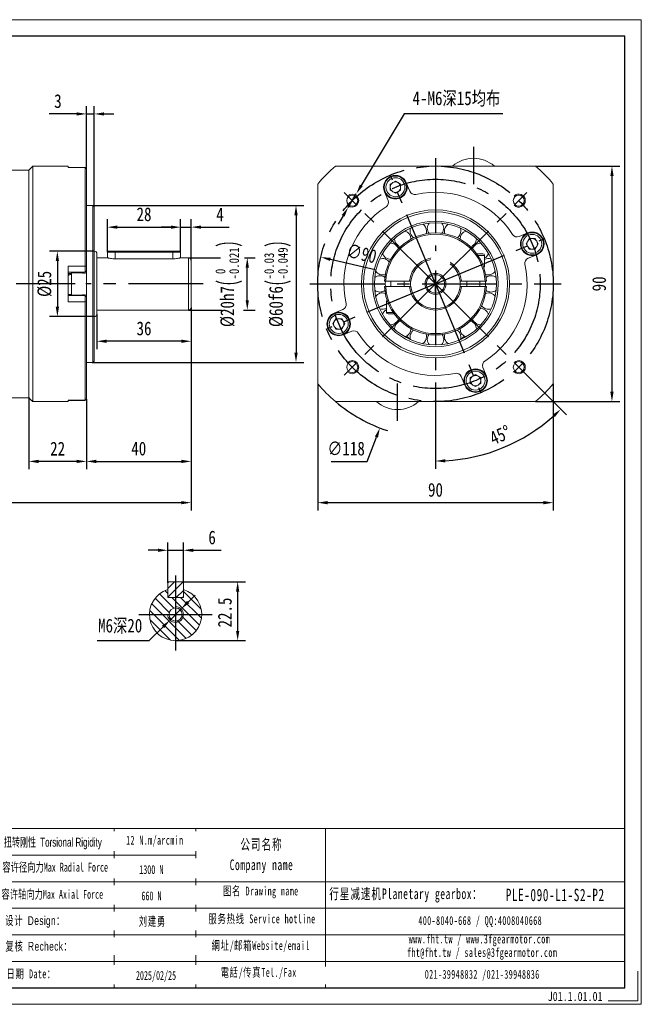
# Model space of a CAD drawing. Header units: millimetres. Extents: x -82 to 450, y -86 to 290.
# Tile 3 of 3: x 212 to 450, y -86 to 290. Entities that reach past the tile are written whole.
import ezdxf

# ---------------------------------------------------------------- set-up
doc = ezdxf.new("R2010")
doc.units = ezdxf.units.MM
doc.header["$LTSCALE"] = 1.5
doc.header["$PDSIZE"] = -1
doc.linetypes.add('CENTER2', pattern=[28.575, 19.05, -3.175, 3.175, -3.175])
doc.layers.get('0').update_dxf_attribs({"lineweight": 18})
doc.layers.get('Defpoints').update_dxf_attribs({"lineweight": 18})
for name, color, linetype in [('1轮廓实线层', 7, 'Continuous'), ('3中心线层', 1, 'CENTER2'), ('5剖面线层', 2, 'Continuous'), ('6文字层', 3, 'Continuous'), ('7标注层', 4, 'Continuous')]:
    doc.layers.add(name, color=color, linetype=linetype)
doc.layers.add('SLD-0', color=7, linetype='Continuous', lineweight=18)
doc.layers.add('细实线', color=7, linetype='Continuous', lineweight=18)
doc.styles.add('TH_GBDIM', font='txt', dxfattribs={"width": 0.8})
doc.styles.add('标准', font='txt', dxfattribs={"width": 0.667})
doc.styles.add('样式 1', font='txt', dxfattribs={"width": 0.8})
doc.dimstyles.new('TH_GBDIM', dxfattribs={"dimscale": 1.5, "dimtxt": 3.5, "dimasz": 2.5, "dimexe": 2, "dimexo": 0, "dimgap": 1.5, "dimtad": 1, "dimdec": 1, "dimdsep": 46, "dimtxsty": 'TH_GBDIM', "dimcen": 2.5, "dimdle": 5, "dimclrd": 4, "dimclre": 4, "dimclrt": 3, "dimadec": 0, "dimazin": 2, "dimtfac": 0.714286, "dimtdec": 1, "dimtmove": 0, "dimatfit": 3, "dimfxl": 1, "dimtolj": 1, "dimarcsym": 0})

# ---------------------------------------------------------------- blocks, each defined once
blk = doc.blocks.new('*D8')
at = {"layer": '7标注层', "color": 4, "lineweight": -2}
for p, q in [((121.78, 148.9), (121.78, 102.3)), ((277.78, 146.24), (277.78, 102.3)), ((125.53, 105.3), (274.03, 105.3))]:
    blk.add_line(p, q, dxfattribs=at)
at = {"layer": '7标注层', "color": 4}
for points in [[(125.53, 105.92), (125.53, 104.67), (121.78, 105.3)], [(274.03, 104.67), (274.03, 105.92), (277.78, 105.3)]]:
    blk.add_solid(points, dxfattribs=at)
at = {"layer": 'Defpoints', "color": 0}
for p in [(121.78, 148.9), (277.78, 146.24), (277.78, 105.3)]:
    blk.add_point(p, dxfattribs=at)
at = {"layer": '7标注层', "color": 3, "insert": (199.78, 110.17), "char_height": 5.25, "attachment_point": 5, "style": 'TH_GBDIM'}
blk.add_mtext('\\A1;{157}{}{}', dxfattribs=at)
blk = doc.blocks.new('*D9')
at = {"layer": '7标注层', "color": 4, "lineweight": -2}
for p, q in [((265.09, 87.1), (261.34, 87.1)), ((268.84, 74.66), (268.84, 90.1)), ((268.84, 87.1), (274.84, 87.1)), ((274.84, 74.66), (274.84, 90.1)), ((278.59, 87.1), (289.25, 87.1))]:
    blk.add_line(p, q, dxfattribs=at)
at = {"layer": '7标注层', "color": 4}
for points in [[(265.09, 86.47), (265.09, 87.72), (268.84, 87.1)], [(278.59, 87.72), (278.59, 86.47), (274.84, 87.1)]]:
    blk.add_solid(points, dxfattribs=at)
at = {"layer": 'Defpoints', "color": 0}
for p in [(274.84, 87.1), (268.84, 74.66), (274.84, 74.66)]:
    blk.add_point(p, dxfattribs=at)
at = {"layer": '7标注层', "color": 3, "insert": (285.79, 91.97), "char_height": 5.25, "attachment_point": 5, "style": 'TH_GBDIM'}
blk.add_mtext('\\A1;6', dxfattribs=at)
blk = doc.blocks.new('*D10')
at = {"layer": '7标注层', "color": 4, "lineweight": -2}
for p, q in [((274.44, 75.06), (298.56, 75.06)), ((295.56, 71.31), (295.56, 56.31)), ((271.84, 52.56), (298.56, 52.56))]:
    blk.add_line(p, q, dxfattribs=at)
at = {"layer": '7标注层', "color": 4}
for points in [[(296.18, 71.31), (294.93, 71.31), (295.56, 75.06)], [(294.93, 56.31), (296.18, 56.31), (295.56, 52.56)]]:
    blk.add_solid(points, dxfattribs=at)
at = {"layer": 'Defpoints', "color": 0}
for p in [(274.44, 75.06), (271.84, 52.56), (295.56, 52.56)]:
    blk.add_point(p, dxfattribs=at)
at = {"layer": '7标注层', "color": 3, "insert": (290.68, 63.31), "char_height": 5.25, "attachment_point": 5, "rotation": 90, "style": 'TH_GBDIM'}
blk.add_mtext('\\A1;22.5', dxfattribs=at)
blk = doc.blocks.new('*D11')
at = {"layer": '7标注层', "color": 4, "lineweight": -2}
for p, q in [((326.14, 150.74), (326.14, 102.3)), ((416.14, 150.74), (416.14, 102.3)), ((329.89, 105.3), (412.39, 105.3))]:
    blk.add_line(p, q, dxfattribs=at)
at = {"layer": '7标注层', "color": 4}
for points in [[(329.89, 105.92), (329.89, 104.67), (326.14, 105.3)], [(412.39, 104.67), (412.39, 105.92), (416.14, 105.3)]]:
    blk.add_solid(points, dxfattribs=at)
at = {"layer": 'Defpoints', "color": 0}
for p in [(326.14, 150.74), (416.14, 150.74), (416.14, 105.3)]:
    blk.add_point(p, dxfattribs=at)
at = {"layer": '7标注层', "color": 3, "insert": (371.14, 110.17), "char_height": 5.25, "attachment_point": 5, "style": 'TH_GBDIM'}
blk.add_mtext('\\A1;90', dxfattribs=at)
blk = doc.blocks.new('*D12')
at = {"layer": '7标注层', "color": 4, "lineweight": -2}
for p, q in [((409.3, 233.9), (441.55, 233.9)), ((438.55, 230.15), (438.55, 147.65)), ((409.3, 143.9), (441.55, 143.9))]:
    blk.add_line(p, q, dxfattribs=at)
at = {"layer": '7标注层', "color": 4}
for points in [[(439.18, 230.15), (437.93, 230.15), (438.55, 233.9)], [(437.93, 147.65), (439.18, 147.65), (438.55, 143.9)]]:
    blk.add_solid(points, dxfattribs=at)
at = {"layer": 'Defpoints', "color": 0}
for p in [(409.3, 233.9), (409.3, 143.9), (438.55, 143.9)]:
    blk.add_point(p, dxfattribs=at)
at = {"layer": '7标注层', "color": 3, "insert": (433.68, 188.9), "char_height": 5.25, "attachment_point": 5, "rotation": 90, "style": 'TH_GBDIM'}
blk.add_mtext('\\A1;90', dxfattribs=at)
blk = doc.blocks.new('*D13')
at = {"layer": '7标注层', "color": 4, "lineweight": -2}
for p, q in [((359.13, 253.85), (342.78, 226.51)), ((396.9, 253.85), (359.13, 253.85)), ((337.78, 218.14), (340.86, 223.29)), ((335.85, 214.93), (333.93, 211.71))]:
    blk.add_line(p, q, dxfattribs=at)
at = {"layer": '7标注层', "color": 4}
for points in [[(342.25, 226.83), (343.32, 226.19), (340.86, 223.29)], [(336.39, 214.61), (335.32, 215.25), (337.78, 218.14)]]:
    blk.add_solid(points, dxfattribs=at)
at = {"layer": 'Defpoints', "color": 0}
for p in [(340.86, 223.29), (337.78, 218.14)]:
    blk.add_point(p, dxfattribs=at)
at = {"layer": '7标注层', "color": 3, "insert": (379.14, 259.56), "char_height": 5.25, "attachment_point": 5, "style": 'TH_GBDIM'}
blk.add_mtext('\\A1;4-M6深15均布{}', dxfattribs=at)
blk = doc.blocks.new('*D17')
at = {"layer": '7标注层', "color": 4, "lineweight": -2}
for p, q in [((276.78, 198.9), (289.01, 198.9)), ((298.15, 198.9), (302.23, 198.9)), ((299.23, 182.65), (299.23, 195.15)), ((276.78, 178.9), (289.66, 178.9)), ((297.77, 178.9), (302.23, 178.9))]:
    blk.add_line(p, q, dxfattribs=at)
at = {"layer": '7标注层', "color": 4}
for points in [[(299.86, 195.15), (298.61, 195.15), (299.23, 198.9)], [(298.61, 182.65), (299.86, 182.65), (299.23, 178.9)]]:
    blk.add_solid(points, dxfattribs=at)
at = {"layer": 'Defpoints', "color": 0}
for p in [(276.78, 198.9), (299.23, 198.9), (276.78, 178.9)]:
    blk.add_point(p, dxfattribs=at)
at = {"layer": '7标注层', "color": 3, "insert": (292.21, 188.9), "char_height": 5.25, "attachment_point": 5, "rotation": 90, "style": 'TH_GBDIM'}
blk.add_mtext('\\A1;{\\A1;{%%c20}{}{h7\\H0.7143x;{\\H2x;\\W0.5;(}\\S 0^ -0.021;{\\H2x;\\W0.5;)}}}', dxfattribs=at)
blk = doc.blocks.new('*D18')
at = {"layer": '7标注层', "color": 4, "lineweight": -2}
for p, q in [((273.78, 201), (273.78, 213.58)), ((277.78, 197.9), (277.78, 213.58)), ((270.03, 210.58), (266.28, 210.58)), ((273.78, 210.58), (277.78, 210.58)), ((281.53, 210.58), (292.36, 210.58))]:
    blk.add_line(p, q, dxfattribs=at)
at = {"layer": '7标注层', "color": 4}
for points in [[(270.03, 209.96), (270.03, 211.21), (273.78, 210.58)], [(281.53, 211.21), (281.53, 209.96), (277.78, 210.58)]]:
    blk.add_solid(points, dxfattribs=at)
at = {"layer": 'Defpoints', "color": 0}
for p in [(277.78, 210.58), (273.78, 201), (277.78, 197.9)]:
    blk.add_point(p, dxfattribs=at)
at = {"layer": '7标注层', "color": 3, "insert": (288.82, 215.46), "char_height": 5.25, "attachment_point": 5, "style": 'TH_GBDIM'}
blk.add_mtext('\\A1;4', dxfattribs=at)
blk = doc.blocks.new('*D19')
at = {"layer": '7标注层', "color": 4, "lineweight": -2}
for p, q in [((245.78, 201), (245.78, 213.58)), ((273.78, 201), (273.78, 213.58)), ((249.53, 210.58), (270.03, 210.58))]:
    blk.add_line(p, q, dxfattribs=at)
at = {"layer": '7标注层', "color": 4}
for points in [[(249.53, 211.21), (249.53, 209.96), (245.78, 210.58)], [(270.03, 209.96), (270.03, 211.21), (273.78, 210.58)]]:
    blk.add_solid(points, dxfattribs=at)
at = {"layer": 'Defpoints', "color": 0}
for p in [(273.78, 210.58), (245.78, 201), (273.78, 201)]:
    blk.add_point(p, dxfattribs=at)
at = {"layer": '7标注层', "color": 3, "insert": (259.78, 215.46), "char_height": 5.25, "attachment_point": 5, "style": 'TH_GBDIM'}
blk.add_mtext('\\A1;28', dxfattribs=at)
blk = doc.blocks.new('*D20')
at = {"layer": '7标注层', "color": 4, "lineweight": -2}
for p, q in [((241.78, 177.4), (241.78, 163.98)), ((277.78, 179.9), (277.78, 163.98)), ((274.03, 166.98), (245.53, 166.98))]:
    blk.add_line(p, q, dxfattribs=at)
at = {"layer": '7标注层', "color": 4}
for points in [[(245.53, 167.61), (245.53, 166.36), (241.78, 166.98)], [(274.03, 166.36), (274.03, 167.61), (277.78, 166.98)]]:
    blk.add_solid(points, dxfattribs=at)
at = {"layer": 'Defpoints', "color": 0}
for p in [(241.78, 177.4), (277.78, 179.9), (241.78, 166.98)]:
    blk.add_point(p, dxfattribs=at)
at = {"layer": '7标注层', "color": 3, "insert": (259.78, 171.86), "char_height": 5.25, "attachment_point": 5, "style": 'TH_GBDIM'}
blk.add_mtext('\\A1;36', dxfattribs=at)
blk = doc.blocks.new('*D21')
at = {"layer": '7标注层', "color": 4, "lineweight": -2}
for p, q in [((237.78, 232.89), (237.78, 256.85)), ((240.78, 218.4), (240.78, 256.85)), ((234.03, 253.85), (223.51, 253.85)), ((237.78, 253.85), (240.78, 253.85)), ((244.53, 253.85), (248.28, 253.85))]:
    blk.add_line(p, q, dxfattribs=at)
at = {"layer": '7标注层', "color": 4}
for points in [[(234.03, 253.22), (234.03, 254.47), (237.78, 253.85)], [(244.53, 254.47), (244.53, 253.22), (240.78, 253.85)]]:
    blk.add_solid(points, dxfattribs=at)
at = {"layer": 'Defpoints', "color": 0}
for p in [(240.78, 253.85), (237.78, 232.89), (240.78, 218.4)]:
    blk.add_point(p, dxfattribs=at)
at = {"layer": '7标注层', "color": 3, "insert": (226.89, 258.72), "char_height": 5.25, "attachment_point": 5, "style": 'TH_GBDIM'}
blk.add_mtext('\\A1;3', dxfattribs=at)
blk = doc.blocks.new('*D22')
at = {"layer": '7标注层', "color": 4, "lineweight": -2}
for p, q in [((277.78, 173.42), (277.78, 118.06)), ((237.78, 143.7), (237.78, 118.06)), ((241.53, 121.06), (274.03, 121.06))]:
    blk.add_line(p, q, dxfattribs=at)
at = {"layer": '7标注层', "color": 4}
for points in [[(241.53, 121.69), (241.53, 120.44), (237.78, 121.06)], [(274.03, 120.44), (274.03, 121.69), (277.78, 121.06)]]:
    blk.add_solid(points, dxfattribs=at)
at = {"layer": 'Defpoints', "color": 0}
for p in [(277.78, 173.42), (237.78, 143.7), (277.78, 121.06)]:
    blk.add_point(p, dxfattribs=at)
at = {"layer": '7标注层', "color": 3, "insert": (257.78, 125.94), "char_height": 5.25, "attachment_point": 5, "style": 'TH_GBDIM'}
blk.add_mtext('\\A1;40', dxfattribs=at)
blk = doc.blocks.new('*D23')
at = {"layer": '7标注层', "color": 4, "lineweight": -2}
for p, q in [((215.78, 145.4), (215.78, 118.06)), ((237.78, 144.91), (237.78, 118.06)), ((234.03, 121.06), (219.53, 121.06))]:
    blk.add_line(p, q, dxfattribs=at)
at = {"layer": '7标注层', "color": 4}
for points in [[(219.53, 121.69), (219.53, 120.44), (215.78, 121.06)], [(234.03, 120.44), (234.03, 121.69), (237.78, 121.06)]]:
    blk.add_solid(points, dxfattribs=at)
at = {"layer": 'Defpoints', "color": 0}
for p in [(215.78, 145.4), (237.78, 144.91), (215.78, 121.06)]:
    blk.add_point(p, dxfattribs=at)
at = {"layer": '7标注层', "color": 3, "insert": (226.78, 125.94), "char_height": 5.25, "attachment_point": 5, "style": 'TH_GBDIM'}
blk.add_mtext('\\A1;22', dxfattribs=at)
blk = doc.blocks.new('*D24')
at = {"layer": '7标注层', "color": 4, "lineweight": -2}
for p, q in [((276.62, 67.32), (279.28, 69.96)), ((273.96, 64.67), (269.71, 60.44)), ((261.77, 52.56), (267.05, 57.8)), ((241.85, 52.56), (261.77, 52.56))]:
    blk.add_line(p, q, dxfattribs=at)
at = {"layer": '7标注层', "color": 4}
for points in [[(276.18, 67.76), (277.06, 66.87), (273.96, 64.67)], [(267.49, 57.36), (266.61, 58.24), (269.71, 60.44)]]:
    blk.add_solid(points, dxfattribs=at)
at = {"layer": 'Defpoints', "color": 0}
for p in [(273.96, 64.67), (269.71, 60.44)]:
    blk.add_point(p, dxfattribs=at)
at = {"layer": '7标注层', "color": 3, "insert": (250.68, 58.05), "char_height": 5.25, "attachment_point": 5, "style": 'TH_GBDIM'}
blk.add_mtext('\\A1;{M6深20}{}{}', dxfattribs=at)
blk = doc.blocks.new('*D25')
at = {"layer": '7标注层', "color": 4, "lineweight": -2}
for p, q in [((371.14, 185.15), (371.14, 192.65)), ((367.39, 188.9), (374.89, 188.9)), ((344.98, 121.06), (348.56, 130.35)), ((331.26, 121.06), (344.98, 121.06))]:
    blk.add_line(p, q, dxfattribs=at)
blk.add_arc((371.14, 188.9), 59, 229.7039, 251.8293, dxfattribs=at)
at = {"layer": '7标注层', "color": 4}
blk.add_solid([(349.15, 130.13), (347.98, 130.58), (349.91, 133.85)], dxfattribs=at)
at = {"layer": 'Defpoints', "color": 0}
for p in [(392.36, 243.95), (349.91, 133.85)]:
    blk.add_point(p, dxfattribs=at)
at = {"layer": '7标注层', "color": 3, "insert": (337, 125.94), "char_height": 5.25, "attachment_point": 5, "style": 'TH_GBDIM'}
blk.add_mtext('\\A1;∅118', dxfattribs=at)
blk = doc.blocks.new('*D26')
at = {"color": 4, "lineweight": -2}
for p, q in [((406.08, 153.96), (421.14, 138.9)), ((371.14, 140.9), (371.14, 118.19))]:
    blk.add_line(p, q, dxfattribs=at)
blk.add_arc((371.14, 188.9), 67.71, 273.1735, 311.8265, dxfattribs=at)
at = {"color": 4}
for points in [[(416.72, 137.99), (415.86, 138.9), (419.02, 141.02)], [(374.87, 121.91), (374.9, 120.67), (371.14, 121.19)]]:
    blk.add_solid(points, dxfattribs=at)
at = {"layer": 'Defpoints', "color": 0}
for p in [(371.14, 236.9), (371.14, 188.9), (406.08, 153.96), (371.14, 140.9), (388.66, 123.49)]:
    blk.add_point(p, dxfattribs=at)
at = {"color": 3, "insert": (395.85, 131.13), "char_height": 5.25, "attachment_point": 5, "rotation": 23.1623, "style": 'TH_GBDIM'}
blk.add_mtext('\\A1;45%%d', dxfattribs=at)
blk = doc.blocks.new('*D27')
at = {"layer": '7标注层', "color": 4, "lineweight": -2}
for p, q in [((240.28, 218.9), (320.85, 218.9)), ((317.85, 215.15), (317.85, 162.65)), ((239.98, 158.9), (320.85, 158.9))]:
    blk.add_line(p, q, dxfattribs=at)
at = {"layer": '7标注层', "color": 4}
for points in [[(318.48, 215.15), (317.23, 215.15), (317.85, 218.9)], [(317.23, 162.65), (318.48, 162.65), (317.85, 158.9)]]:
    blk.add_solid(points, dxfattribs=at)
at = {"layer": 'Defpoints', "color": 0}
for p in [(240.28, 218.9), (239.98, 158.9), (317.85, 158.9)]:
    blk.add_point(p, dxfattribs=at)
at = {"layer": '7标注层', "color": 3, "insert": (310.82, 188.9), "char_height": 5.25, "attachment_point": 5, "rotation": 90, "style": 'TH_GBDIM'}
blk.add_mtext('\\A1;{\\A1;{%%c60}{}{f6\\H0.7143x;{\\H2x;\\W0.5;(}\\S-0.03^ -0.049;{\\H2x;\\W0.5;)}}}', dxfattribs=at)
blk = doc.blocks.new('*D31')
at = {"layer": '7标注层', "color": 4, "lineweight": -2}
blk.add_line((348.15, 194.26), (330.97, 198.27), dxfattribs=at)
at = {"layer": '7标注层', "color": 4}
blk.add_solid([(331.11, 198.88), (330.82, 197.66), (327.31, 199.12)], dxfattribs=at)
at = {"layer": 'Defpoints', "color": 0}
for p in [(327.31, 199.12), (414.96, 178.67)]:
    blk.add_point(p, dxfattribs=at)
at = {"layer": '7标注层', "color": 3, "insert": (342.92, 200.49), "char_height": 5.25, "attachment_point": 5, "rotation": 346.8658, "style": 'TH_GBDIM'}
blk.add_mtext('\\A1;∅90', dxfattribs=at)
blk = doc.blocks.new('*D32')
at = {"layer": '7标注层', "color": 4, "lineweight": -2}
for p, q in [((240.78, 201.4), (223.68, 201.4)), ((226.68, 197.65), (226.68, 180.15)), ((240.78, 176.4), (223.68, 176.4))]:
    blk.add_line(p, q, dxfattribs=at)
at = {"layer": '7标注层', "color": 4}
for points in [[(227.31, 197.65), (226.06, 197.65), (226.68, 201.4)], [(226.06, 180.15), (227.31, 180.15), (226.68, 176.4)]]:
    blk.add_solid(points, dxfattribs=at)
at = {"layer": 'Defpoints', "color": 0}
for p in [(240.78, 201.4), (226.68, 176.4), (240.78, 176.4)]:
    blk.add_point(p, dxfattribs=at)
at = {"layer": '7标注层', "color": 3, "insert": (221.81, 188.9), "char_height": 5.25, "attachment_point": 5, "rotation": 90, "style": 'TH_GBDIM'}
blk.add_mtext('\\A1;{%%c25}{}{}', dxfattribs=at)

msp = doc.modelspace()

# ---------------------------------------------------------------- hatches: boundary and pattern name
at = {"layer": '5剖面线层'}
h = msp.add_hatch(dxfattribs=at)
h.set_pattern_fill('ANSI31', color=256, scale=0.75, angle=90, style=0)
h.set_pattern_definition([(135, (-121.061, -212.9967), (-1.683798, -1.683798), [])])
h.paths.add_polyline_path([(274.835297, 62.558623), (281.835297, 62.558623, 0.3275382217), (274.835297, 72.098015), (274.835297, 69.058623), (271.835297, 69.058623), (271.835297, 65.558623, -0.4142135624)])
h.paths.add_polyline_path([(274.835297, 62.558623, -0.4142135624), (271.835297, 59.558623), (271.835297, 52.558623, 0.4142135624), (281.835297, 62.558623)])
h.paths.add_polyline_path([(268.835297, 62.558623), (261.835297, 62.558623, 0.4142135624), (271.835297, 52.558623), (271.835297, 59.558623, -0.4142135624)])
h.paths.add_polyline_path([(269.335297, 62.558623, -0.4142135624), (271.835297, 65.058623), (271.835297, 69.058623), (268.835297, 69.058623), (268.835297, 72.098015, 0.3275382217), (261.835297, 62.558623)])
h.paths.add_polyline_path([(271.835297, 65.558623), (271.835297, 65.058623, -0.4142135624), (274.335297, 62.558623), (274.835297, 62.558623, 0.4142135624)])
h.paths.add_polyline_path([(274.835297, 62.558623), (274.335297, 62.558623, -0.4142135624), (271.835297, 60.058623), (271.835297, 59.558623, 0.4142135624)], flags=17)
h.paths.add_polyline_path([(269.335297, 62.558623), (268.835297, 62.558623, 0.4142135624), (271.835297, 59.558623), (271.835297, 60.058623, -0.4142135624)], flags=17)
h = msp.add_hatch(dxfattribs=at)
h.set_pattern_fill('ANSI31', color=256, scale=0.75, style=0)
h.set_pattern_definition([(45, (-121.061, -212.9967), (-1.683798, 1.683798), [])])
h.paths.add_polyline_path([(271.835297, 69.058623), (274.435297, 69.058623), (274.835297, 69.458623), (274.835297, 72.141628), (274.835297, 74.658623), (274.435297, 75.058623), (271.835297, 75.058623)])
h.paths.add_polyline_path([(271.835297, 75.058623), (269.235297, 75.058623), (268.835297, 74.658623), (268.835297, 69.458623), (269.235297, 69.058623), (271.835297, 69.058623)])

# ---------------------------------------------------------------- linework, layer by layer
at = {"color": 7, "linetype": 'Continuous', "lineweight": 15}
for p, q in [((217.281242, 233.899495), (217.281242, 143.899496)), ((230.781247, 233.899495), (230.781247, 233.382395)), ((237.281245, 233.382395), (230.781247, 233.382395)), ((237.281245, 233.382395), (237.281245, 233.405377)), ((237.281245, 195.70182), (237.281245, 233.382395)), ((237.281245, 233.382395), (237.781247, 232.888139)), ((332.980107, 233.899493), (409.295242, 233.899493)), ((215.781247, 232.399494), (215.781247, 145.399495)), ((237.781247, 232.905376), (237.781247, 232.888139)), ((237.781247, 232.905376), (237.781247, 231.405376)), ((237.781247, 232.888139), (237.781247, 195.626239)), ((237.781247, 231.405376), (237.781247, 228.899495)), ((237.781247, 228.899495), (237.781247, 223.899496)), ((326.137672, 150.741927), (326.137672, 227.057062)), ((353.830337, 227.009375), (355.830337, 228.164077)), ((353.830337, 224.699976), (353.830337, 227.009375)), ((355.830337, 228.164077), (357.830337, 227.009375)), ((357.830337, 227.009375), (357.830337, 224.699976)), ((361.356049, 224.273494), (359.987795, 227.576751)), ((416.137676, 227.057062), (416.137676, 150.741927)), ((351.67288, 224.132601), (353.041134, 220.829344)), ((355.830337, 223.545276), (353.830337, 224.699976)), ((357.830337, 224.699976), (355.830337, 223.545276)), ((240.281244, 188.899495), (240.281244, 218.899495)), ((240.781245, 218.399494), (240.781245, 188.899495)), ((406.370781, 208.364289), (403.067521, 206.996036)), ((361.770983, 206.002567), (361.772238, 206.091106)), ((386.75311, 206.091106), (386.749532, 206.240611)), ((405.783455, 204.206832), (406.938154, 206.206832)), ((406.938154, 202.206832), (405.783455, 204.206832)), ((406.938154, 206.206832), (409.247558, 206.206832)), ((409.247558, 206.206832), (410.402256, 204.206832)), ((410.402256, 204.206832), (409.247558, 202.206832)), ((241.781247, 200.399495), (241.781247, 188.899495)), ((248.781246, 200.999495), (245.78124, 200.999495)), ((246.181247, 201.399495), (248.781246, 201.399495)), ((248.781246, 201.399495), (248.781246, 200.999495)), ((248.781246, 201.399495), (270.781246, 201.399495)), ((270.781246, 200.999495), (248.781246, 200.999495)), ((248.781246, 198.438887), (248.781246, 200.999495)), ((270.781246, 200.999495), (270.781246, 201.399495)), ((270.781246, 201.399495), (273.381246, 201.399495)), ((273.781245, 200.999495), (270.781246, 200.999495)), ((270.781246, 198.438887), (270.781246, 200.999495)), ((386.885691, 200.399495), (389.262674, 200.399495)), ((389.887675, 199.774495), (387.323606, 199.774495)), ((406.511675, 198.68112), (409.814931, 200.049374)), ((409.247558, 202.206832), (406.938154, 202.206832)), ((230.781247, 195.70182), (237.281245, 195.70182)), ((230.781247, 195.70182), (230.781247, 182.09717)), ((237.281245, 193.399494), (237.281245, 195.70182)), ((237.281245, 195.70182), (237.781247, 195.626239)), ((270.781246, 198.438887), (248.781246, 198.438887)), ((276.781251, 188.899495), (276.781251, 198.899495)), ((277.781238, 197.899495), (277.781238, 188.899495)), ((237.281245, 193.399494), (230.781247, 193.399494)), ((232.081247, 184.649494), (232.081247, 193.149495)), ((236.456243, 184.649494), (236.456243, 193.149495)), ((237.081242, 192.524495), (237.081242, 185.274496)), ((237.281245, 193.399494), (237.781247, 193.899495)), ((237.281245, 184.399494), (237.281245, 193.399494)), ((237.781247, 195.626239), (237.781247, 193.899495)), ((237.781247, 193.899495), (237.781247, 183.899495)), ((389.887675, 195.399495), (389.522451, 195.399495)), ((240.281244, 158.899496), (240.281244, 188.899495)), ((240.781245, 188.899495), (240.781245, 159.399494)), ((241.781247, 188.899495), (241.781247, 177.399495)), ((276.781251, 178.899494), (276.781251, 188.899495)), ((277.781238, 188.899495), (277.781238, 179.899494)), ((351.971007, 188.899495), (351.997371, 189.904425)), ((351.997371, 187.894565), (351.971007, 188.899495)), ((361.1878, 189.899495), (352.164009, 189.899495)), ((390.111339, 189.899495), (381.087548, 189.899495)), ((230.781247, 184.399494), (237.281245, 184.399494)), ((237.281245, 182.09717), (237.281245, 184.399494)), ((237.281245, 184.399494), (237.781247, 183.899495)), ((352.164009, 187.899495), (361.1878, 187.899495)), ((381.087548, 187.899495), (390.111339, 187.899495)), ((237.281245, 182.09717), (230.781247, 182.09717)), ((237.281245, 182.09717), (237.781247, 182.17275)), ((237.281245, 144.416596), (237.281245, 182.09717)), ((237.781247, 183.899495), (237.781247, 182.17275)), ((237.781247, 182.17275), (237.781247, 144.910849)), ((352.387673, 182.399495), (352.752897, 182.399495)), ((335.763674, 179.11787), (332.460418, 177.749615)), ((352.387673, 178.024495), (354.951742, 178.024495)), ((355.389658, 177.399494), (353.012675, 177.399494)), ((331.873092, 173.592158), (333.027791, 175.592158)), ((333.027791, 171.592157), (331.873092, 173.592158)), ((333.027791, 175.592158), (335.337195, 175.592158)), ((335.337195, 175.592158), (336.491893, 173.592158)), ((336.491893, 173.592158), (335.337195, 171.592157)), ((335.337195, 171.592157), (333.027791, 171.592157)), ((335.904568, 169.4347), (339.207827, 170.802953)), ((361.772238, 171.707884), (361.770983, 171.796423)), ((386.749532, 171.558378), (386.75311, 171.707884)), ((390.602469, 153.666388), (389.234214, 156.969648)), ((237.781247, 153.899494), (237.781247, 148.899495)), ((380.919299, 153.525494), (382.287554, 150.222238)), ((384.445012, 153.099015), (386.445011, 154.253714)), ((384.445012, 150.789611), (384.445012, 153.099015)), ((386.445011, 149.634913), (384.445012, 150.789611)), ((386.445011, 154.253714), (388.445012, 153.099015)), ((388.445012, 150.789611), (386.445011, 149.634913)), ((388.445012, 153.099015), (388.445012, 150.789611)), ((237.781247, 148.899495), (237.781247, 146.393611)), ((230.781247, 144.416596), (237.281245, 144.416596)), ((230.781247, 144.416596), (230.781247, 143.899496)), ((237.781247, 144.910849), (237.281245, 144.416596)), ((237.281245, 144.393614), (237.281245, 144.416596)), ((237.781247, 146.393611), (237.781247, 144.893612)), ((237.781247, 144.910849), (237.781247, 144.893612)), ((409.295242, 143.899493), (332.980107, 143.899493)), ((269.235297, 75.058623), (268.835297, 74.658623)), ((268.835297, 69.458623), (268.835297, 74.658623)), ((268.835297, 72.141628), (268.835297, 69.058623)), ((269.235297, 75.058623), (274.435297, 75.058623)), ((274.835297, 74.658623), (274.435297, 75.058623)), ((274.835297, 74.658623), (274.835297, 69.458623)), ((274.835297, 69.058623), (274.835297, 72.141628)), ((268.835297, 69.458623), (269.235297, 69.058623)), ((274.835297, 69.058623), (268.835297, 69.058623)), ((269.235297, 69.058623), (274.435297, 69.058623)), ((274.435297, 69.058623), (274.835297, 69.458623))]:
    msp.add_line(p, q, dxfattribs=at)
at = {"color": 7, "linetype": 'Continuous', "lineweight": 15, "flags": 128}
msp.add_lwpolyline([(390.27819, 189.900384), (390.304341, 188.899495), (390.27819, 187.898608)], dxfattribs=at)
at = {"color": 7, "linetype": 'Continuous', "lineweight": 15}
for centre, radius in [((355.830337, 225.854676), 4.25), ((355.830337, 225.854676), 3.625), ((339.317869, 220.7193), 2.1), ((402.957479, 220.7193), 2.1), ((371.137674, 188.899495), 28.3), ((371.137674, 188.899495), 27.5), ((371.137674, 188.899495), 24), ((371.137674, 188.899495), 23.333333), ((408.092855, 204.206832), 4.25), ((408.092855, 204.206832), 3.625), ((371.137674, 188.899495), 4), ((371.137674, 188.899495), 3.5), ((334.182493, 173.592157), 4.25), ((334.182493, 173.592157), 3.625), ((339.317869, 157.079689), 2.1), ((402.957479, 157.079689), 2.1), ((386.445011, 151.944313), 4.25), ((386.445011, 151.944313), 3.625)]:
    msp.add_circle(centre, radius, dxfattribs=at)
msp.add_circle((271.835297, 62.558623), 2.5)
for centre, radius, start, end in [((371.137674, 188.899495), 59, 130.29614333, 139.70385667), ((385.637674, 224.732828), 12.166667, 48.88790956, 131.11209044), ((371.137674, 188.899495), 59, 40.29614333, 49.70385667), ((355.830337, 225.854676), 4.5, 22.5, 202.5), ((355.830337, 225.854676), 4.5, 202.5, 22.5), ((355.830337, 225.854676), 2, 120, 180), ((355.830337, 225.854676), 2, 180, 240), ((355.830337, 225.854676), 2, 60, 120), ((355.830337, 225.854676), 2, 360, 60), ((355.830337, 225.854676), 2, 300, 360), ((355.830337, 225.854676), 2, 240, 300), ((363.203808, 225.038861), 2, 202.5, 282.38201935), ((371.137674, 188.899495), 35, 32.61798065, 102.38201935), ((371.137674, 188.899495), 35, 122.61798065, 192.38201935), ((351.193374, 220.063976), 2, 302.61798065, 22.5), ((364.571063, 209.109446), 3.125, 0, 56.74217776), ((371.137674, 210.149495), 3.125, 141.25782224, 217.62353734), ((371.137674, 210.149495), 3.125, 0, 38.74217776), ((377.704285, 209.109446), 3.125, 123.25782224, 199.62353734), ((371.137674, 188.899495), 19.5, 2.93953449, 177.06046551), ((371.137674, 188.899495), 19, 3.01696131, 176.98303869), ((358.647238, 206.091106), 3.125, 0, 74.74217776), ((364.571063, 209.109446), 3.125, 159.25782224, 235.62353734), ((364.571063, 209.109446), 3.125, 340.37646266, 0), ((371.137674, 210.149495), 3.125, 322.37646266, 0), ((377.704285, 209.109446), 3.125, 304.37646266, 0), ((383.628111, 206.091106), 3.125, 105.25782224, 181.62353734), ((377.704285, 209.109446), 3.125, 0, 20.74217776), ((402.302155, 208.843795), 2, 212.61798065, 292.5), ((408.092855, 204.206832), 4.5, 112.5, 292.5), ((408.092855, 204.206832), 4.5, 292.5, 112.5), ((353.946063, 201.389931), 3.125, 16.37646266, 92.74217776), ((358.647238, 206.091106), 3.125, 177.25782224, 253.62353734), ((383.628111, 206.091106), 3.125, 286.37646266, 0), ((388.329285, 201.389931), 3.125, 87.25782224, 163.62353734), ((408.092855, 204.206832), 2, 150, 210), ((408.092855, 204.206832), 2, 90, 150), ((408.092855, 204.206832), 2, 210, 270), ((408.092855, 204.206832), 2, 30, 90), ((408.092855, 204.206832), 2, 270, 330), ((408.092855, 204.206832), 2, 330, 30), ((240.781244, 200.399495), 1, 0, 90), ((353.946063, 201.389931), 3.125, 195.25782224, 271.62353734), ((389.262674, 199.774495), 0.625, 0, 90), ((388.329285, 201.389931), 3.125, 299.91300124, 344.74217776), ((276.781244, 197.899495), 1, 0, 90), ((350.927723, 195.466106), 3.125, 34.37646266, 110.74217776), ((371.137674, 188.899495), 10, 5.73917048, 174.26082952), ((371.137674, 188.899495), 9.5, 6.04232842, 173.95767158), ((391.347625, 195.466106), 3.125, 69.25782224, 117.85167874), ((371.137674, 188.899495), 35, 302.61798065, 12.38201935), ((407.27704, 196.833361), 2, 112.5, 192.38201935), ((236.456244, 192.524495), 0.625, 0, 90), ((349.887674, 188.899495), 3.125, 52.37646266, 128.74217776), ((350.927723, 195.466106), 3.125, 213.25782224, 289.62353734), ((391.347625, 195.466106), 3.125, 250.37646266, 326.74217776), ((392.387674, 188.899495), 3.125, 51.25782224, 127.62353734), ((371.137674, 188.899495), 9.5, 173.95767158, 186.04232842), ((371.137674, 188.899495), 9.5, 353.95767158, 6.04232842), ((236.456244, 185.274495), 0.625, 270, 0), ((349.887674, 188.899495), 3.125, 231.25782224, 307.62353734), ((350.927723, 182.332884), 3.125, 70.37646266, 146.74217776), ((371.137674, 188.899495), 19.5, 182.93953449, 357.06046551), ((371.137674, 188.899495), 19, 183.01696131, 356.98303869), ((371.137674, 188.899495), 10, 185.73917048, 354.26082952), ((371.137674, 188.899495), 9.5, 186.04232842, 353.95767158), ((391.347625, 182.332884), 3.125, 33.25782224, 109.62353734), ((392.387674, 188.899495), 3.125, 232.37646266, 308.74217776), ((334.998308, 180.965628), 2, 292.5, 12.38201935), ((240.781244, 177.399495), 1, 270, 0), ((276.781244, 179.899495), 1, 270, 0), ((334.182493, 173.592157), 4.5, 112.5, 292.5), ((334.182493, 173.592157), 4.5, 292.5, 112.5), ((350.927723, 182.332884), 3.125, 249.25782224, 297.85167874), ((353.946063, 176.409058), 3.125, 119.91300124, 164.74217776), ((353.012674, 178.024495), 0.625, 180, 270), ((388.329285, 176.409058), 3.125, 15.25782224, 91.62353734), ((391.347625, 182.332884), 3.125, 214.37646266, 290.74217776), ((334.182493, 173.592157), 2, 150, 210), ((334.182493, 173.592157), 2, 90, 150), ((334.182493, 173.592157), 2, 30, 90), ((334.182493, 173.592157), 2, 330, 30), ((353.946063, 176.409058), 3.125, 267.25782224, 343.62353734), ((358.647238, 171.707884), 3.125, 106.37646266, 182.74217776), ((383.628111, 171.707884), 3.125, 0, 73.62353734), ((388.329285, 176.409058), 3.125, 196.37646266, 272.74217776), ((334.182493, 173.592157), 2, 210, 270), ((334.182493, 173.592157), 2, 270, 330), ((339.973193, 168.955195), 2, 32.61798065, 112.5), ((371.137674, 188.899495), 35, 212.61798065, 282.38201935), ((358.647238, 171.707884), 3.125, 285.25782224, 0), ((364.571063, 168.689544), 3.125, 124.37646266, 200.74217776), ((364.571063, 168.689544), 3.125, 0, 19.62353734), ((371.137674, 167.649495), 3.125, 142.37646266, 218.74217776), ((371.137674, 167.649495), 3.125, 0, 37.62353734), ((377.704285, 168.689544), 3.125, 160.37646266, 236.74217776), ((377.704285, 168.689544), 3.125, 0, 55.62353734), ((383.628111, 171.707884), 3.125, 178.37646266, 254.74217776), ((358.559777, 166.373143), 3, 28.07445321, 58.98077079), ((364.571063, 168.689544), 3.125, 303.25782224, 0), ((371.137674, 167.649495), 3.125, 321.25782224, 0), ((377.704285, 168.689544), 3.125, 339.25782224, 0), ((383.715571, 166.373143), 3, 121.01922921, 151.92554679), ((391.081974, 157.735013), 2, 122.61798065, 202.5), ((379.07154, 152.760129), 2, 22.5, 102.38201935), ((386.445011, 151.944313), 4.5, 22.5, 202.5), ((371.137674, 188.899495), 59, 220.29614333, 229.70385667), ((386.445011, 151.944313), 4.5, 202.5, 22.5), ((386.445011, 151.944313), 2, 120, 180), ((386.445011, 151.944313), 2, 180, 240), ((386.445011, 151.944313), 2, 60, 120), ((386.445011, 151.944313), 2, 360, 60), ((386.445011, 151.944313), 2, 300, 360), ((371.137674, 188.899495), 59, 310.29614333, 319.70385667), ((386.445011, 151.944313), 2, 240, 300), ((356.637674, 153.066161), 12.166667, 228.88790956, 311.11209044)]:
    msp.add_arc(centre, radius, start, end, dxfattribs=at)
at = {"color": 4}
for centre, radius, start, end in [((339.317869, 220.7193), 2.5, 226.59175418, 135), ((402.957479, 220.7193), 2.5, 225, 136.59175418), ((339.317869, 157.079689), 2.5, 225, 133.40824582), ((402.957479, 157.079689), 2.5, 223.40824582, 135), ((271.835297, 62.558623), 3, 180, 90)]:
    msp.add_arc(centre, radius, start, end, dxfattribs=at)
msp.add_arc((271.835297, 62.558623), 10, 107.45760312, 72.54239688)
at = {"color": 7, "linetype": 'Continuous', "lineweight": 15}
for centre, start_param, end_param in [((230.781244, 188.899495), 1.22658386, 1.4153415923), ((232.081244, 188.899495), 1.4153415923, 1.6040993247)]:
    msp.add_ellipse(centre, major_axis=(6.844658, 2.196172), ratio=0.4884358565, start_param=start_param, end_param=end_param, dxfattribs=at)
for points in [[(217.281242, 233.899495), (215.781247, 232.399494)], [(230.781247, 233.899495), (217.281242, 233.899495)], [(237.281245, 233.405377), (230.781247, 233.405377)], [(237.781247, 232.905376), (237.281245, 233.405377)], [(215.781247, 232.399494), (196.281244, 232.399494)], [(240.281244, 218.899495), (237.781247, 218.899495)], [(240.781245, 218.399494), (240.281244, 218.899495)], [(246.181247, 201.399495), (245.78124, 200.999495)], [(245.78124, 200.999495), (245.78124, 198.874656)], [(273.781245, 200.999495), (273.381246, 201.399495)], [(273.781245, 198.899495), (273.781245, 200.999495)], [(389.887675, 195.399495), (389.887675, 199.774495)], [(245.78124, 198.899495), (241.781247, 198.899495)], [(276.781251, 198.899495), (273.781245, 198.899495)], [(232.081247, 192.899494), (230.781247, 192.899494)], [(236.456243, 193.149495), (232.081247, 193.149495)], [(352.164009, 189.899495), (351.663332, 189.899495)], [(354.137673, 189.899495), (354.137673, 187.899495)], [(359.137674, 187.899495), (359.137674, 189.899495)], [(361.690453, 189.899495), (361.1878, 189.899495)], [(381.087548, 189.899495), (380.584896, 189.899495)], [(383.137674, 189.899495), (383.137674, 187.899495)], [(388.137675, 187.899495), (388.137675, 189.899495)], [(390.612017, 189.899495), (390.111339, 189.899495)], [(230.781247, 184.899495), (232.081247, 184.899495)], [(232.081247, 184.649494), (236.456243, 184.649494)], [(351.663332, 187.899495), (352.164009, 187.899495)], [(361.1878, 187.899495), (361.690453, 187.899495)], [(380.584896, 187.899495), (381.087548, 187.899495)], [(390.111339, 187.899495), (390.612017, 187.899495)], [(352.387673, 182.399495), (352.387673, 178.024495)], [(241.781247, 178.899494), (276.781251, 178.899494)], [(237.781247, 158.899496), (240.281244, 158.899496)], [(240.281244, 158.899496), (240.781245, 159.399494)], [(196.281244, 145.399495), (215.781247, 145.399495)], [(215.781247, 145.399495), (217.281242, 143.899496)], [(217.281242, 143.899496), (230.781247, 143.899496)], [(230.781247, 144.393614), (237.281245, 144.393614)], [(237.281245, 144.393614), (237.781247, 144.893612)]]:
    msp.add_open_spline(points, degree=1, dxfattribs=at)
for points, knots in [([(248.781246, 198.438887), (248.452629, 198.449083), (247.79576, 198.469464), (246.91303, 198.611244), (246.232799, 198.767913), (245.82677, 198.885678), (245.818654, 198.888298), (245.815327, 198.889372)], [0, 0, 0, 0, 0.2081867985, 0.416140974, 0.6300741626, 0.8483417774, 1, 1, 1, 1]), ([(273.747159, 198.889372), (273.757181, 198.892344), (273.801313, 198.905433), (273.553882, 198.831192), (273.026743, 198.692468), (272.220545, 198.533344), (271.420341, 198.44797), (270.929582, 198.440995), (270.781246, 198.438887)], [0, 0, 0, 0, 0.0602506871, 0.26530734, 0.4728205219, 0.6883253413, 0.9057943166, 1, 1, 1, 1])]:
    msp.add_open_spline(points, degree=3, knots=knots, dxfattribs=at)
at = {"layer": '3中心线层', "ltscale": 0.5}
for p, q in [((385.637673, 241.272298), (385.637673, 226.09777)), ((356.637675, 136.526691), (356.637675, 151.701219))]:
    msp.add_line(p, q, dxfattribs=at)
at = {"layer": '3中心线层'}
for p, q in [((371.137674, 236.899495), (371.137674, 140.899495)), ((371.137674, 188.899495), (353.974475, 230.335122)), ((371.137674, 188.899495), (336.194284, 223.842885)), ((371.137674, 188.899495), (406.081065, 223.842885)), ((371.137674, 188.899495), (412.573302, 206.062694)), ((282.407053, 188.899495), (117.633133, 188.899495)), ((323.137674, 188.899495), (419.137674, 188.899495)), ((371.137674, 188.899495), (329.702046, 171.736296)), ((371.137674, 188.899495), (336.194284, 153.956104)), ((371.137674, 188.899495), (406.081065, 153.956104)), ((371.137674, 188.899495), (388.300873, 147.463867)), ((271.835297, 77.418104), (271.835297, 48.558623)), ((257.835297, 62.558623), (285.835297, 62.558623))]:
    msp.add_line(p, q, dxfattribs=at)
for radius in [45, 40]:
    msp.add_circle((371.137674, 188.899495), radius, dxfattribs=at)
at = {"layer": '细实线'}
for p, q in [((-35.3226, -19.258992), (443.43228, -19.258992)), ((279.627481, -19.258992), (279.627481, -80.069674)), ((329.060098, -19.258992), (329.060098, -80.069674)), ((10.557404, -29.405278), (279.627481, -29.405278)), ((-35.3226, -39.551564), (443.43228, -39.551564)), ((10.557404, -49.69785), (443.43228, -49.69785))]:
    msp.add_line(p, q, dxfattribs=at)
at = {"layer": '细实线', "color": 3}
msp.add_lwpolyline([(-82.324788, -86.404096), (449.766702, -86.404096), (449.766702, 289.8606), (-82.324788, 289.8606)], close=True, dxfattribs=at)
at = {"layer": '细实线', "color": 3, "lineweight": 25}
msp.add_lwpolyline([(-50.652675, -80.069674), (443.43228, -80.069674), (443.43228, 283.526178), (-50.652675, 283.526178)], close=True, dxfattribs=at)
at = {"layer": '细实线', "color": 3}
msp.add_lwpolyline([(448.499818, -73.735251), (448.499818, -85.137212), (437.097857, -85.137212)], dxfattribs=at)

# ---------------------------------------------------------------- texts
at = {"layer": '6文字层', "insert": (414.006729, -81.63571), "char_height": 3.5, "width": 43.30442304, "attachment_point": 1, "style": '样式 1'}
msp.add_mtext('J01.1.01.01', dxfattribs=at)
at = {"layer": 'SLD-0', "color": 1, "attachment_point": 2, "line_spacing_factor": 1.15057, "style": '标准'}
for s, insert, char_height, width in [('\\T1.1;公司名称\\PCompany name', (304.657309, -23.26455), 4.05851439, 52.54508942), ('\\T1.1;图名 Drawing name', (304.37989, -41.421888), 3.38209532, 43.25254949), ('\\T1.1;  行星减速机Planetary gearbox：', (357.827488, -42.132286), 4.05851439, 63.83085347), ('\\pxt5;{\\T1.1;PLE-090-L1-S2-P2}', (416.872144, -42.238555), 4.73493345, 34.4583832), ('\\T1.1;服务热线 Service hotline', (304.859495, -52.056818), 3.38209532, 48.18749529), ('\\T1.1;400-8040-668 / QQ:4008040668', (388.229424, -52.703058), 3.38209532, 98.47108942), ('\\T1.1;www.fht.tw / www.3fgearmotor.com ', (387.917577, -59.747507), 3.38209532, 98.58194063), ('\\T1.1;網址/邮箱Website/email', (304.33287, -62.246542), 3.38209532, 50.158647), ('\\T1.1;\\pxt12;fht@fht.tw / sales@3fgearmotor.com ', (388.948304, -64.897543), 3.38209532, 98.58194063), ('\\T1.1;電話/传真Tel./Fax', (303.57513, -72.515711), 3.38209532, 50.76190851), ('\\T1.1;021-39948832 /021-39948836 ', (388.983669, -73.255181), 3.38209532, 75.27476913)]:
    msp.add_mtext(s, dxfattribs=dict(at, insert=insert, char_height=char_height, width=width))

# ---------------------------------------------------------------- dimensions: what is measured, and where the dimension line sits
dim = msp.add_angular_dim_2l(base=(388.663152, 123.49352), line1=((371.137674, 188.899495), (406.081065, 153.956104)), line2=((371.137674, 236.899495), (371.137674, 140.899495)), dimstyle='TH_GBDIM')
dim.commit()
dim.dimension.update_dxf_attribs({"geometry": '*D26', "text_midpoint": (397.771807, 126.644319), "dimtype": 162})
at = {"layer": '7标注层'}
for base, p1, p2, picture, middle in [((240.781245, 253.845952), (237.781247, 232.888139), (240.781245, 218.399494), '*D21', (226.893258, 253.845952)), ((273.781238, 210.58286), (245.781237, 200.999495), (273.781238, 200.999495), '*D19', (259.781237, 210.58286)), ((277.781238, 210.58286), (273.781238, 200.999495), (277.781238, 197.899495), '*D18', (288.821741, 210.58286)), ((241.781237, 166.981534), (277.781238, 179.899495), (241.781237, 177.399494), '*D20', (259.781237, 166.981534)), ((277.781238, 121.06095), (237.781237, 143.699494), (277.781238, 173.421981), '*D22', (257.781237, 121.06095)), ((416.137676, 105.299532), (326.137672, 150.741927), (416.137676, 150.741927), '*D11', (371.137674, 105.299532)), ((215.781247, 121.06095), (237.781247, 144.910849), (215.781247, 145.399495), '*D23', (226.781247, 121.06095))]:
    dim = msp.add_linear_dim(base=base, p1=p1, p2=p2, dimstyle='TH_GBDIM', override={"dimexo": 0, "dimgap": 1.5, "dimtad": 1, "dimjust": 0, "dimdec": 5, "dimlfac": 1, "dimse1": 0, "dimse2": 0, "dimsd1": 0, "dimsd2": 0}, dxfattribs=at)
    dim.commit()
    dim.dimension.update_dxf_attribs({"geometry": picture, "text_midpoint": middle, "dimtype": 160})
for p1, p2, text, override, picture, middle in [((337.778301, 218.144473), (340.857437, 223.294126), '4-M<>深15均布{}', {"dimtoh": 1, "dimdec": 0, "dimpost": '<>', "dimcen": 0, "dimtvp": 0.1}, '*D13', (379.137321, 253.845952)), ((273.963671, 64.672866), (269.706923, 60.44438), '{M6深20}{}{}', {"dimgap": 1.5, "dimtad": 1, "dimtih": 0, "dimtoh": 1, "dimdec": 0, "dimlfac": 1, "dimse1": 0, "dimse2": 0, "dimsd1": 0, "dimsd2": 0, "dimtix": 0, "dimtofl": 1, "dimatfit": 3}, '*D24', (250.684379, 52.558623))]:
    dim = msp.add_diameter_dim_2p(p1=p1, p2=p2, text=text, dimstyle='TH_GBDIM', override=override, dxfattribs=at)
    dim.commit()
    dim.dimension.update_dxf_attribs({"geometry": picture, "text_midpoint": middle, "dimtype": 163})
dim = msp.add_diameter_dim_2p(p1=(392.36246, 243.949549), p2=(349.912889, 133.84944), dimstyle='TH_GBDIM', override={"dimtih": 1, "dimtoh": 1, "dimtofl": 0}, dxfattribs=at)
dim.commit()
dim.dimension.update_dxf_attribs({"geometry": '*D25', "text_midpoint": (336.995359, 121.060949), "dimtype": 163})
for base, p1, p2, picture, middle in [((438.550921, 143.899493), (409.295242, 233.899495), (409.295242, 143.899493), '*D12', (438.550921, 188.899495)), ((295.555695, 52.558623), (274.435297, 75.058623), (271.835297, 52.558623), '*D10', (295.555695, 63.308623))]:
    dim = msp.add_linear_dim(base=base, p1=p1, p2=p2, angle=90, dimstyle='TH_GBDIM', override={"dimexo": 0, "dimgap": 1.5, "dimtad": 1, "dimjust": 0, "dimdec": 5, "dimlfac": 1, "dimse1": 0, "dimse2": 0, "dimsd1": 0, "dimsd2": 0}, dxfattribs=at)
    dim.commit()
    dim.dimension.update_dxf_attribs({"geometry": picture, "text_midpoint": middle, "dimtype": 160})
dim = msp.add_linear_dim(base=(317.851575, 158.899496), p1=(240.281244, 218.899495), p2=(239.981237, 158.899496), angle=90, text='{\\A1;{%%c<>}{}{f6\\H0.7143x;{\\H2x;\\W0.5;(}\\S-0.03^ -0.049;{\\H2x;\\W0.5;)}}}', dimstyle='TH_GBDIM', override={"dimgap": 1.5, "dimtad": 1, "dimjust": 0, "dimdec": 1, "dimlfac": 1, "dimse1": 0, "dimse2": 0, "dimsd1": 0, "dimsd2": 0, "dimtp": -0.03, "dimtm": 0.049, "dimtdec": 3, "dimtzin": 8}, dxfattribs=at)
dim.commit()
dim.dimension.update_dxf_attribs({"geometry": '*D27', "text_midpoint": (310.824943, 188.899496)})
dim = msp.add_linear_dim(base=(299.233002, 198.899495), p1=(276.781238, 178.899495), p2=(276.781238, 198.899495), angle=90, text='{\\A1;{%%c<>}{}{h7\\H0.7143x;{\\H2x;\\W0.5;(}\\S 0^ -0.021;{\\H2x;\\W0.5;)}}}', dimstyle='TH_GBDIM', override={"dimdec": 5, "dimtp": 0, "dimtm": 0.021, "dimtdec": 3, "dimtzin": 8}, dxfattribs=at)
dim.commit()
dim.dimension.update_dxf_attribs({"geometry": '*D17', "text_midpoint": (299.233002, 188.899495), "dimtype": 160})
dim = msp.add_linear_dim(base=(277.781238, 105.299532), p1=(121.781236, 148.899495), p2=(277.781238, 146.241465), text='{157}{}{}', dimstyle='TH_GBDIM', override={"dimexo": 0, "dimgap": 1.5, "dimtad": 1, "dimjust": 0, "dimdec": 5, "dimlfac": 1, "dimse1": 0, "dimse2": 0, "dimsd1": 0, "dimsd2": 0}, dxfattribs=at)
dim.commit()
dim.dimension.update_dxf_attribs({"geometry": '*D8', "text_midpoint": (199.781237, 110.174532)})
dim = msp.add_linear_dim(base=(274.835297, 87.09956), p1=(268.835297, 74.658623), p2=(274.835297, 74.658623), dimstyle='TH_GBDIM', override={"dimexo": 0, "dimgap": 1.5, "dimtad": 1, "dimjust": 0, "dimdec": 5, "dimlfac": 1, "dimse1": 0, "dimse2": 0, "dimsd1": 0, "dimsd2": 0}, dxfattribs=at)
dim.commit()
dim.dimension.update_dxf_attribs({"geometry": '*D9', "text_midpoint": (285.793677, 91.97456)})

# ---------------------------------------------------------------- next in the draw order: texts
at = {"layer": 'SLD-0', "color": 1, "insert": (187.887388, -63.08991), "char_height": 3.38209532, "width": 126.6107839, "attachment_point": 2, "line_spacing_factor": 1.15057, "style": '标准', "bg_fill": 2}
msp.add_mtext('{\\T1.1;0.44-0.61kg.cm²}', dxfattribs=at)

# ---------------------------------------------------------------- next in the draw order: wipeouts: each hides what was drawn before it
for points in [[(369.274123, 197.857124), (370.160328, 201.655102), (377.431671, 199.958435), (376.545466, 196.160457)], [(237.435427, 184.966161), (233.535427, 184.966161), (233.535427, 192.832828), (237.435427, 192.832828)]]:
    msp.add_wipeout(points).dxf.layer = '1轮廓实线层'

# ---------------------------------------------------------------- next in the draw order: linework, layer by layer
at = {"layer": '细实线'}
for p, q in [((248.410674, -19.258992), (248.410674, -80.069674)), ((10.557404, -59.844136), (443.43228, -59.844136)), ((10.557404, -69.990422), (443.43228, -69.990422))]:
    msp.add_line(p, q, dxfattribs=at)

# ---------------------------------------------------------------- next in the draw order: dimensions: what is measured, and where the dimension line sits
at = {"layer": '7标注层'}
dim = msp.add_diameter_dim_2p(p1=(414.960502, 178.674048), p2=(327.314846, 199.124941), dimstyle='TH_GBDIM', override={"dimgap": 1.5, "dimtad": 1, "dimtih": 0, "dimtoh": 0, "dimdec": 5, "dimlfac": 1, "dimse1": 0, "dimse2": 0, "dimsd1": 0, "dimsd2": 0, "dimtix": 0}, dxfattribs=at)
dim.commit()
dim.dimension.update_dxf_attribs({"geometry": '*D31', "text_midpoint": (341.809578, 195.742797), "dimtype": 163})
dim = msp.add_linear_dim(base=(226.681369, 176.399495), p1=(240.781238, 201.399495), p2=(240.781238, 176.399495), angle=90, text='{%%c<>}{}{}', dimstyle='TH_GBDIM', override={"dimexo": 0, "dimgap": 1.5, "dimtad": 1, "dimjust": 0, "dimdec": 5, "dimlfac": 1, "dimse1": 0, "dimse2": 0, "dimsd1": 0, "dimsd2": 0}, dxfattribs=at)
dim.commit()
dim.dimension.update_dxf_attribs({"geometry": '*D32', "text_midpoint": (226.681369, 188.899495), "dimtype": 160})

# ---------------------------------------------------------------- next in the draw order: texts
at = {"layer": 'SLD-0', "color": 1, "char_height": 3.38209532, "width": 126.6107839, "attachment_point": 2, "style": '标准', "bg_fill": 2}
for s, insert in [('{\\T1.1;12 N.m/arcmin}', (263.901748, -21.994254)), ('{\\f宋体|b0|i0|c134|p2;容许径向力Max Radial Force}', (225.856373, -32.336911)), ('{\\f宋体|b0|i0|c134|p2;容许轴向力Max Axial Force}', (224.762696, -42.682594)), ('{\\fSimSun|b0|i0|c134|p2;\\T1.1;设计 \\fArial|b0|i0|c0|p34;Design\\fSimSun|b0|i0|c134|p2;：}', (218.194263, -52.725024)), ('{\\fSimSun|b0|i0|c134|p2;\\T1.1;复核 \\fArial|b0|i0|c0|p34;Recheck\\fSimSun|b0|i0|c134|p2;：}', (219.635021, -62.532505)), ('{\\T1.1;日期 Date：}', (216.656574, -73.083297))]:
    msp.add_mtext(s, dxfattribs=dict(at, insert=insert))

# ---------------------------------------------------------------- next in the draw order: texts
at = {"layer": 'SLD-0', "color": 1, "width": 126.6107839, "attachment_point": 2, "style": '标准', "bg_fill": 2}
for s, insert, char_height in [('{\\f宋体|b0|i0|c134|p2;\\W0.65;扭转刚性 \\fArial|b0|i0|c0|p34;Torsional Rigidity}', (224.95244, -22.778117), 3.38209532), ('{\\fSimSun|b1|i0|c134|p2;1300 N}', (262.572972, -33.224756), 3.38209532), ('{\\fSimSun|b1|i0|c134|p2;660 N}', (262.634568, -43.274704), 3.38209532), ('{\\fSimSun|b0|i0|c134|p2;\\T1.1;刘建勇 }', (262.993822, -53.034026), 3.38209532), ('2025/02/25', (264.367331, -73.672861), 3.3820953)]:
    msp.add_mtext(s, dxfattribs=dict(at, insert=insert, char_height=char_height))

doc.saveas('drawing.dxf')
